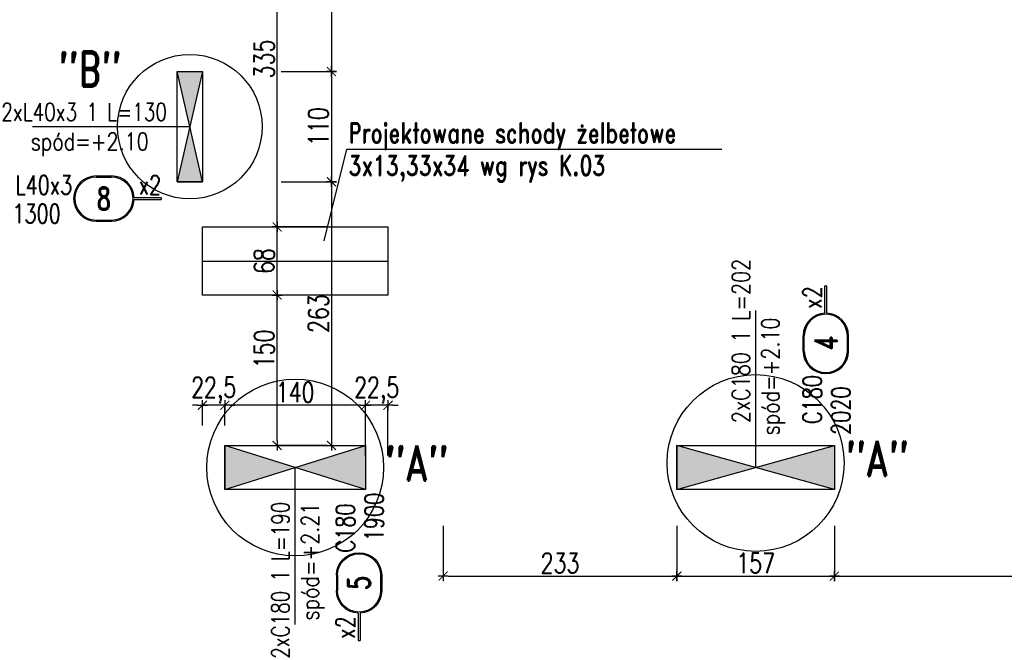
# Model space of a CAD drawing. Header units: millimetres. Extents: x 136919 to 160325, y -19528 to -8134.
# Tile 7 of 22: x 140506 to 141487, y -10351 to -9732. Entities that reach past the tile are written whole.
import ezdxf
from ezdxf.enums import TextEntityAlignment as Align

# ---------------------------------------------------------------- set-up
doc = ezdxf.new("R2010")
doc.units = ezdxf.units.MM
doc.header["$LTSCALE"] = 0.1
for name, color, linetype in [('tkd_detale', 61, 'Continuous'), ('tkd_nadproże_opis', 7, 'Continuous'), ('tkd_obrys', 3, 'Continuous'), ('tkd_opisy_pomoce', 140, 'Continuous'), ('tkd_otwory_SC', 33, 'Continuous'), ('tkd_solid_ot_SC', 253, 'Continuous'), ('tkd_stal_opis', 33, 'Continuous'), ('tkd_txt020', 6, 'Continuous'), ('tkd_wym', 1, 'Continuous'), ('tkd_zliczacz', 8, 'Continuous')]:
    doc.layers.add(name, color=color, linetype=linetype)
doc.styles.add('TKD_1TXT', font='simplex.shx', dxfattribs={"width": 0.75, "height": 0.25})
doc.styles.add('TKD_2TXT', font='romand.shx', dxfattribs={"width": 0.75, "height": 0.25})
doc.styles.add('tkd_2txt020', font='romand.shx', dxfattribs={"width": 0.75, "height": 5})
doc.styles.add('TKD_stal', font='simplex.shx', dxfattribs={"width": 0.75, "height": 0.25, "bigfont": 'bigfont.shx'})
doc.styles.add('tkd_txt0', font='simplex.shx', dxfattribs={"width": 0.75})
doc.styles.add('TXT25', font='simplex.shx', dxfattribs={"width": 0.8})
doc.dimstyles.new('tkd_1-100cm[cm]', dxfattribs={"dimtxt": 20, "dimasz": 5, "dimexe": 0, "dimexo": 20, "dimgap": 3, "dimtad": 1, "dimdec": 1, "dimrnd": 0.5, "dimtxsty": 'tkd_txt0', "dimblk": 'tkd_dim_arrow', "dimcen": 2.5, "dimclrd": 1, "dimclrt": 7, "dimadec": 0, "dimazin": 0, "dimtfac": 1, "dimtdec": 1, "dimtix": 1, "dimtmove": 1, "dimatfit": 3, "dimfxl": 50, "dimfxlon": 1, "dimtvp": 0.02, "dimarcsym": 0})

# ---------------------------------------------------------------- blocks, each defined once
blk = doc.blocks.new('tkd_nadproże_opis')
at = {"color": 1}
blk.add_line((2.239, 0), (0, 0), dxfattribs=at)
at = {"color": 7, "style": 'TXT25', "width": 0.8}
blk.add_attdef('%%RS=', text='', height=0.25, dxfattribs=at).set_placement((1.093, 0.186), align=Align.MIDDLE_RIGHT)
blk.add_attdef('+10.00', text='', height=0.25, dxfattribs=at).set_placement((1.154, 0.186), align=Align.MIDDLE_LEFT)
blk = doc.blocks.new('tkd_stal_wykaz_new')
for p, q in [((0.301, 0.301), (0.504, 0.301)), ((0.301, 0.286), (0.504, 0.286)), ((0.806, 0.013), (1.166, 0.013)), ((1.166, 0.013), (1.166, -0.013)), ((0.806, -0.013), (1.166, -0.013)), ((0.301, -0.286), (0.504, -0.286)), ((0.301, -0.301), (0.504, -0.301))]:
    blk.add_line(p, q)
for centre, radius, start, end in [((0.301, 0), 0.301, 90, 270), ((0.301, 0), 0.286, 90, 270), ((0.504, 0), 0.301, 2.3881, 90), ((0.504, 0), 0.286, 270, 90), ((0.504, 0), 0.301, 270, 357.6119)]:
    blk.add_arc(centre, radius, start, end)
at = {"color": 7, "style": 'TKD_stal', "width": 0.75}
for tag, p in [('PROFIL', (-0.019, 0.056)), ('DŁUGOŚĆ', (-0.171, -0.325))]:
    blk.add_attdef(tag, text='', height=0.25, dxfattribs=at).set_placement(p, align=Align.RIGHT)
blk.add_attdef('OPIS_DODATKOWY', (0.866, 0.056), '', height=0.25, dxfattribs=at)
at = {"color": 2, "style": 'TKD_2TXT', "width": 0.75}
blk.add_attdef('1', text='', height=0.3, dxfattribs=at).set_placement((0.403, 0), align=Align.MIDDLE_CENTER)
at = {"color": 6, "style": 'TKD_stal', "width": 0.75}
blk.add_attdef('UWAGI', text='', height=0.175, dxfattribs=at).set_placement((-0.285, -0.569), align=Align.RIGHT)
at = {"color": 7, "style": 'TKD_stal', "width": 0.75, "flags": 1}
for tag, p in [('STAL', (-0.585, -0.925)), ('SZTUK', (-0.628, -1.283)), ('MASA_JEDN', (-0.628, -1.667)), ('POW_MAL', (-0.628, -2.054)), ('KOMENTARZ', (-0.628, -2.387))]:
    blk.add_attdef(tag, text='', height=0.25, dxfattribs=at).set_placement(p, align=Align.CENTER)
blk = doc.blocks.new('tkd_dim_arrow')
for p, q in [((-1, 0), (1, 0)), ((0, -1), (0, 1))]:
    blk.add_line(p, q)
at = {"const_width": 0.2}
blk.add_lwpolyline([(-0.9, -0.9), (0.9, 0.9)], dxfattribs=at)
blk = doc.blocks.new('*D2540')
at = {"layer": 'DEFPOINTS', "color": 0, "transparency": 16777216}
for p in [(140762.61, -10007.1), (140873.07, -10007.1), (140873.07, -10157.1)]:
    blk.add_point(p, dxfattribs=at)
at = {"layer": 'tkd_wym', "color": 0, "lineweight": -2, "transparency": 16777216}
for p, q in [((140812.61, -10007.1), (140762.61, -10007.1)), ((140812.61, -10157.1), (140762.61, -10157.1))]:
    blk.add_line(p, q, dxfattribs=at)
at = {"layer": 'tkd_wym', "color": 1, "lineweight": -2, "transparency": 16777216}
blk.add_line((140762.61, -10152.1), (140762.61, -10012.1), dxfattribs=at)
at = {"layer": 'tkd_wym', "color": 1, "lineweight": -2, "transparency": 16777216, "xscale": 5, "yscale": 5, "zscale": 5}
for p, rotation in [((140762.61, -10007.1), 90), ((140762.61, -10157.1), 270)]:
    blk.add_blockref('tkd_dim_arrow', p, dxfattribs=dict(at, rotation=rotation))
at = {"layer": 'tkd_wym', "color": 7, "transparency": 16777216, "insert": (140749.61, -10060.76), "char_height": 20, "attachment_point": 5, "rotation": 90, "style": 'tkd_txt0'}
blk.add_mtext('150', dxfattribs=at)
blk = doc.blocks.new('*D2541')
at = {"layer": 'DEFPOINTS', "color": 0, "transparency": 16777216}
for p in [(140762.61, -9939.1), (140873.07, -9939.1), (140873.07, -10007.1)]:
    blk.add_point(p, dxfattribs=at)
at = {"layer": 'tkd_wym', "color": 0, "lineweight": -2, "transparency": 16777216}
for p, q in [((140812.61, -9939.1), (140762.61, -9939.1)), ((140812.61, -10007.1), (140762.61, -10007.1))]:
    blk.add_line(p, q, dxfattribs=at)
at = {"layer": 'tkd_wym', "color": 1, "lineweight": -2, "transparency": 16777216}
blk.add_line((140762.61, -10002.1), (140762.61, -9944.1), dxfattribs=at)
at = {"layer": 'tkd_wym', "color": 1, "lineweight": -2, "transparency": 16777216, "xscale": 5, "yscale": 5, "zscale": 5}
for p, rotation in [((140762.61, -9939.1), 90), ((140762.61, -10007.1), 270)]:
    blk.add_blockref('tkd_dim_arrow', p, dxfattribs=dict(at, rotation=rotation))
at = {"layer": 'tkd_wym', "color": 7, "transparency": 16777216, "insert": (140749.61, -9973.1), "char_height": 20, "attachment_point": 5, "rotation": 90, "style": 'tkd_txt0'}
blk.add_mtext('68', dxfattribs=at)
blk = doc.blocks.new('*D2542')
at = {"layer": 'DEFPOINTS', "color": 0, "transparency": 16777216}
for p in [(140762.61, -9604.1), (140873.07, -9604.1), (140873.07, -9939.1)]:
    blk.add_point(p, dxfattribs=at)
at = {"layer": 'tkd_wym', "color": 0, "lineweight": -2, "transparency": 16777216}
for p, q in [((140812.61, -9604.1), (140762.61, -9604.1)), ((140812.61, -9939.1), (140762.61, -9939.1))]:
    blk.add_line(p, q, dxfattribs=at)
at = {"layer": 'tkd_wym', "color": 1, "lineweight": -2, "transparency": 16777216}
blk.add_line((140762.61, -9934.1), (140762.61, -9609.1), dxfattribs=at)
at = {"layer": 'tkd_wym', "color": 1, "lineweight": -2, "transparency": 16777216, "xscale": 5, "yscale": 5, "zscale": 5}
for p, rotation in [((140762.61, -9604.1), 90), ((140762.61, -9939.1), 270)]:
    blk.add_blockref('tkd_dim_arrow', p, dxfattribs=dict(at, rotation=rotation))
at = {"layer": 'tkd_wym', "color": 7, "transparency": 16777216, "insert": (140749.61, -9771.6), "char_height": 20, "attachment_point": 5, "rotation": 90, "style": 'tkd_txt0'}
blk.add_mtext('335', dxfattribs=at)
blk = doc.blocks.new('*D2546')
at = {"layer": 'DEFPOINTS', "color": 0, "transparency": 16777216}
for p in [(140850.57, -10117.06), (140850.57, -10201.1), (140873.07, -10201.1)]:
    blk.add_point(p, dxfattribs=at)
at = {"layer": 'tkd_wym', "color": 1, "lineweight": -2, "transparency": 16777216}
for p, q in [((140845.57, -10117.06), (140840.57, -10117.06)), ((140873.07, -10117.06), (140850.57, -10117.06)), ((140878.07, -10117.06), (140883.07, -10117.06))]:
    blk.add_line(p, q, dxfattribs=at)
at = {"layer": 'tkd_wym', "color": 0, "lineweight": -2, "transparency": 16777216}
for p, q in [((140850.57, -10167.06), (140850.57, -10117.06)), ((140873.07, -10167.06), (140873.07, -10117.06))]:
    blk.add_line(p, q, dxfattribs=at)
at = {"layer": 'tkd_wym', "color": 1, "lineweight": -2, "transparency": 16777216, "xscale": 5, "yscale": 5, "zscale": 5}
blk.add_blockref('tkd_dim_arrow', (140850.57, -10117.06), dxfattribs=at)
at = {"layer": 'tkd_wym', "color": 1, "lineweight": -2, "transparency": 16777216, "xscale": 5, "yscale": 5, "zscale": 5, "rotation": 180}
blk.add_blockref('tkd_dim_arrow', (140873.07, -10117.06), dxfattribs=at)
at = {"layer": 'tkd_wym', "color": 7, "transparency": 16777216, "insert": (140861.82, -10102.16), "char_height": 20, "attachment_point": 5, "style": 'tkd_txt0'}
blk.add_mtext('22,5', dxfattribs=at)
blk = doc.blocks.new('*D2547')
at = {"layer": 'DEFPOINTS', "color": 0, "transparency": 16777216}
for p in [(140710.57, -10117.06), (140710.57, -10157.1), (140850.57, -10201.1)]:
    blk.add_point(p, dxfattribs=at)
at = {"layer": 'tkd_wym', "color": 0, "lineweight": -2, "transparency": 16777216}
for p, q in [((140710.57, -10137.1), (140710.57, -10117.06)), ((140850.57, -10167.06), (140850.57, -10117.06))]:
    blk.add_line(p, q, dxfattribs=at)
at = {"layer": 'tkd_wym', "color": 1, "lineweight": -2, "transparency": 16777216}
blk.add_line((140845.57, -10117.06), (140715.57, -10117.06), dxfattribs=at)
at = {"layer": 'tkd_wym', "color": 1, "lineweight": -2, "transparency": 16777216, "xscale": 5, "yscale": 5, "zscale": 5, "rotation": 180}
blk.add_blockref('tkd_dim_arrow', (140710.57, -10117.06), dxfattribs=at)
at = {"layer": 'tkd_wym', "color": 1, "lineweight": -2, "transparency": 16777216, "xscale": 5, "yscale": 5, "zscale": 5}
blk.add_blockref('tkd_dim_arrow', (140850.57, -10117.06), dxfattribs=at)
at = {"layer": 'tkd_wym', "color": 7, "transparency": 16777216, "insert": (140780.57, -10104.06), "char_height": 20, "attachment_point": 5, "style": 'tkd_txt0'}
blk.add_mtext('140', dxfattribs=at)
blk = doc.blocks.new('*D2548')
at = {"layer": 'DEFPOINTS', "color": 0, "transparency": 16777216}
for p in [(140688.07, -10117.06), (140688.07, -10157.1), (140710.57, -10157.1)]:
    blk.add_point(p, dxfattribs=at)
at = {"layer": 'tkd_wym', "color": 1, "lineweight": -2, "transparency": 16777216}
for p, q in [((140683.07, -10117.06), (140678.07, -10117.06)), ((140710.57, -10117.06), (140688.07, -10117.06)), ((140715.57, -10117.06), (140720.57, -10117.06))]:
    blk.add_line(p, q, dxfattribs=at)
at = {"layer": 'tkd_wym', "color": 0, "lineweight": -2, "transparency": 16777216}
for p, q in [((140688.07, -10137.1), (140688.07, -10117.06)), ((140710.57, -10137.1), (140710.57, -10117.06))]:
    blk.add_line(p, q, dxfattribs=at)
at = {"layer": 'tkd_wym', "color": 1, "lineweight": -2, "transparency": 16777216, "xscale": 5, "yscale": 5, "zscale": 5}
blk.add_blockref('tkd_dim_arrow', (140688.07, -10117.06), dxfattribs=at)
at = {"layer": 'tkd_wym', "color": 1, "lineweight": -2, "transparency": 16777216, "xscale": 5, "yscale": 5, "zscale": 5, "rotation": 180}
blk.add_blockref('tkd_dim_arrow', (140710.57, -10117.06), dxfattribs=at)
at = {"layer": 'tkd_wym', "color": 7, "transparency": 16777216, "insert": (140699.32, -10102.16), "char_height": 20, "attachment_point": 5, "style": 'tkd_txt0'}
blk.add_mtext('22,5', dxfattribs=at)
blk = doc.blocks.new('*D2549')
at = {"layer": 'DEFPOINTS', "color": 0, "transparency": 16777216}
for p in [(141161.07, -10197.1), (140928.07, -10201.1), (141161.07, -10287.42)]:
    blk.add_point(p, dxfattribs=at)
at = {"layer": 'tkd_wym', "color": 0, "lineweight": -2, "transparency": 16777216}
for p, q in [((140928.07, -10237.42), (140928.07, -10287.42)), ((141161.07, -10237.42), (141161.07, -10287.42))]:
    blk.add_line(p, q, dxfattribs=at)
at = {"layer": 'tkd_wym', "color": 1, "lineweight": -2, "transparency": 16777216}
blk.add_line((140933.07, -10287.42), (141156.07, -10287.42), dxfattribs=at)
at = {"layer": 'tkd_wym', "color": 1, "lineweight": -2, "transparency": 16777216, "xscale": 5, "yscale": 5, "zscale": 5, "rotation": 180}
blk.add_blockref('tkd_dim_arrow', (140928.07, -10287.42), dxfattribs=at)
at = {"layer": 'tkd_wym', "color": 1, "lineweight": -2, "transparency": 16777216, "xscale": 5, "yscale": 5, "zscale": 5}
blk.add_blockref('tkd_dim_arrow', (141161.07, -10287.42), dxfattribs=at)
at = {"layer": 'tkd_wym', "color": 7, "transparency": 16777216, "insert": (141044.57, -10274.42), "char_height": 20, "attachment_point": 5, "style": 'tkd_txt0'}
blk.add_mtext('233', dxfattribs=at)
blk = doc.blocks.new('*D2550')
at = {"layer": 'DEFPOINTS', "color": 0, "transparency": 16777216}
for p in [(141161.07, -10197.1), (141318.07, -10201.1), (141318.07, -10287.42)]:
    blk.add_point(p, dxfattribs=at)
at = {"layer": 'tkd_wym', "color": 0, "lineweight": -2, "transparency": 16777216}
for p, q in [((141161.07, -10237.42), (141161.07, -10287.42)), ((141318.07, -10237.42), (141318.07, -10287.42))]:
    blk.add_line(p, q, dxfattribs=at)
at = {"layer": 'tkd_wym', "color": 1, "lineweight": -2, "transparency": 16777216}
blk.add_line((141166.07, -10287.42), (141313.07, -10287.42), dxfattribs=at)
at = {"layer": 'tkd_wym', "color": 1, "lineweight": -2, "transparency": 16777216, "xscale": 5, "yscale": 5, "zscale": 5, "rotation": 180}
blk.add_blockref('tkd_dim_arrow', (141161.07, -10287.42), dxfattribs=at)
at = {"layer": 'tkd_wym', "color": 1, "lineweight": -2, "transparency": 16777216, "xscale": 5, "yscale": 5, "zscale": 5}
blk.add_blockref('tkd_dim_arrow', (141318.07, -10287.42), dxfattribs=at)
at = {"layer": 'tkd_wym', "color": 7, "transparency": 16777216, "insert": (141239.57, -10274.42), "char_height": 20, "attachment_point": 5, "style": 'tkd_txt0'}
blk.add_mtext('157', dxfattribs=at)
blk = doc.blocks.new('*D2551')
at = {"layer": 'DEFPOINTS', "color": 0, "transparency": 16777216}
for p in [(141318.07, -10201.1), (141986.07, -10201.1), (141986.07, -10287.42)]:
    blk.add_point(p, dxfattribs=at)
at = {"layer": 'tkd_wym', "color": 0, "lineweight": -2, "transparency": 16777216}
for p, q in [((141318.07, -10237.42), (141318.07, -10287.42)), ((141986.07, -10237.42), (141986.07, -10287.42))]:
    blk.add_line(p, q, dxfattribs=at)
at = {"layer": 'tkd_wym', "color": 1, "lineweight": -2, "transparency": 16777216}
blk.add_line((141323.07, -10287.42), (141981.07, -10287.42), dxfattribs=at)
at = {"layer": 'tkd_wym', "color": 1, "lineweight": -2, "transparency": 16777216, "xscale": 5, "yscale": 5, "zscale": 5, "rotation": 180}
blk.add_blockref('tkd_dim_arrow', (141318.07, -10287.42), dxfattribs=at)
at = {"layer": 'tkd_wym', "color": 1, "lineweight": -2, "transparency": 16777216, "xscale": 5, "yscale": 5, "zscale": 5}
blk.add_blockref('tkd_dim_arrow', (141986.07, -10287.42), dxfattribs=at)
at = {"layer": 'tkd_wym', "color": 7, "transparency": 16777216, "insert": (141652.07, -10274.42), "char_height": 20, "attachment_point": 5, "style": 'tkd_txt0'}
blk.add_mtext('668', dxfattribs=at)
blk = doc.blocks.new('*D2576')
at = {"layer": 'DEFPOINTS', "color": 0, "transparency": 16777216}
for p in [(140688.07, -9604.1), (140688.07, -9784.1), (140816.71, -9784.1)]:
    blk.add_point(p, dxfattribs=at)
at = {"layer": 'tkd_wym', "color": 0, "lineweight": -2, "transparency": 16777216}
for p, q in [((140766.71, -9604.1), (140816.71, -9604.1)), ((140766.71, -9784.1), (140816.71, -9784.1))]:
    blk.add_line(p, q, dxfattribs=at)
at = {"layer": 'tkd_wym', "color": 1, "lineweight": -2, "transparency": 16777216}
blk.add_line((140816.71, -9609.1), (140816.71, -9779.1), dxfattribs=at)
at = {"layer": 'tkd_wym', "color": 1, "lineweight": -2, "transparency": 16777216, "xscale": 5, "yscale": 5, "zscale": 5}
for p, rotation in [((140816.71, -9604.1), 90), ((140816.71, -9784.1), 270)]:
    blk.add_blockref('tkd_dim_arrow', p, dxfattribs=dict(at, rotation=rotation))
at = {"layer": 'tkd_wym', "color": 7, "transparency": 16777216, "insert": (140803.71, -9694.1), "char_height": 20, "attachment_point": 5, "rotation": 90, "style": 'tkd_txt0'}
blk.add_mtext('180', dxfattribs=at)
blk = doc.blocks.new('*D2577')
at = {"layer": 'DEFPOINTS', "color": 0, "transparency": 16777216}
for p in [(140688.07, -9784.1), (140688.07, -9894.1), (140816.71, -9894.1)]:
    blk.add_point(p, dxfattribs=at)
at = {"layer": 'tkd_wym', "color": 0, "lineweight": -2, "transparency": 16777216}
for p, q in [((140766.71, -9784.1), (140816.71, -9784.1)), ((140766.71, -9894.1), (140816.71, -9894.1))]:
    blk.add_line(p, q, dxfattribs=at)
at = {"layer": 'tkd_wym', "color": 1, "lineweight": -2, "transparency": 16777216}
blk.add_line((140816.71, -9789.1), (140816.71, -9889.1), dxfattribs=at)
at = {"layer": 'tkd_wym', "color": 1, "lineweight": -2, "transparency": 16777216, "xscale": 5, "yscale": 5, "zscale": 5}
for p, rotation in [((140816.71, -9784.1), 90), ((140816.71, -9894.1), 270)]:
    blk.add_blockref('tkd_dim_arrow', p, dxfattribs=dict(at, rotation=rotation))
at = {"layer": 'tkd_wym', "color": 7, "transparency": 16777216, "insert": (140803.71, -9839.1), "char_height": 20, "attachment_point": 5, "rotation": 90, "style": 'tkd_txt0'}
blk.add_mtext('110', dxfattribs=at)
blk = doc.blocks.new('*D2578')
at = {"layer": 'DEFPOINTS', "color": 0, "transparency": 16777216}
for p in [(140688.07, -9894.1), (140688.07, -10157.1), (140816.71, -10157.1)]:
    blk.add_point(p, dxfattribs=at)
at = {"layer": 'tkd_wym', "color": 0, "lineweight": -2, "transparency": 16777216}
for p, q in [((140766.71, -9894.1), (140816.71, -9894.1)), ((140766.71, -10157.1), (140816.71, -10157.1))]:
    blk.add_line(p, q, dxfattribs=at)
at = {"layer": 'tkd_wym', "color": 1, "lineweight": -2, "transparency": 16777216}
blk.add_line((140816.71, -9899.1), (140816.71, -10152.1), dxfattribs=at)
at = {"layer": 'tkd_wym', "color": 1, "lineweight": -2, "transparency": 16777216, "xscale": 5, "yscale": 5, "zscale": 5}
for p, rotation in [((140816.71, -9894.1), 90), ((140816.71, -10157.1), 270)]:
    blk.add_blockref('tkd_dim_arrow', p, dxfattribs=dict(at, rotation=rotation))
at = {"layer": 'tkd_wym', "color": 7, "transparency": 16777216, "insert": (140803.71, -10025.6), "char_height": 20, "attachment_point": 5, "rotation": 90, "style": 'tkd_txt0'}
blk.add_mtext('263', dxfattribs=at)
blk = doc.blocks.new('tkd_zliczacz')
at = {"color": 2, "style": 'TKD_2TXT', "width": 0.75}
blk.add_attdef('NAZWA', text='', height=0.35, dxfattribs=at).set_placement((0.0333, 0.4633), align=Align.CENTER)
at = {"color": 7, "style": 'TKD_1TXT', "width": 0.75}
blk.add_attdef('UWAGA', text='', height=0.25, dxfattribs=at).set_placement((0.0333, 0.0199), align=Align.CENTER)
at = {"color": 7, "style": 'TKD_1TXT', "width": 0.75, "flags": 1}
blk.add_attdef('SZTUK', text='', height=0.25, dxfattribs=at).set_placement((0.0333, -0.3342), align=Align.CENTER)

msp = doc.modelspace()

# ---------------------------------------------------------------- hatches: boundary and pattern name
at = {"layer": 'tkd_solid_ot_SC'}
h = msp.add_hatch(color=256, dxfattribs=at)
h.dxf.hatch_style = 1
h.paths.add_polyline_path([(140663.07, -9784.1), (140688.07, -9784.1), (140675.57, -9839.1)])
h = msp.add_hatch(color=256, dxfattribs=at)
h.dxf.hatch_style = 1
h.paths.add_polyline_path([(140663.07, -9894.1), (140688.07, -9894.1), (140675.57, -9839.1)])
h = msp.add_hatch(color=256, dxfattribs=at)
h.dxf.hatch_style = 1
h.paths.add_polyline_path([(140710.57, -10157.1), (140710.57, -10201.1), (140780.57, -10179.1)])
h = msp.add_hatch(color=256, dxfattribs=at)
h.dxf.hatch_style = 1
h.paths.add_polyline_path([(140850.57, -10157.1), (140850.57, -10201.1), (140780.57, -10179.1)])
h = msp.add_hatch(color=256, dxfattribs=at)
h.dxf.hatch_style = 1
h.paths.add_polyline_path([(141161.07, -10157.1), (141161.07, -10201.1), (141239.57, -10179.1)])
h = msp.add_hatch(color=256, dxfattribs=at)
h.dxf.hatch_style = 1
h.paths.add_polyline_path([(141318.07, -10157.1), (141318.07, -10201.1), (141239.57, -10179.1)])

# ---------------------------------------------------------------- linework, layer by layer
at = {"layer": 'tkd_detale'}
for centre, radius in [((140675.57, -9839.1), 72.03), ((141239.57, -10174.58), 88.15), ((140780.57, -10179.1), 88.15)]:
    msp.add_circle(centre, radius, dxfattribs=at)
at = {"layer": 'tkd_obrys'}
msp.add_line((140688.07, -9973.1), (140873.07, -9973.1), dxfattribs=at)
msp.add_lwpolyline([(140688.07, -9939.1), (140873.07, -9939.1), (140873.07, -10007.1), (140688.07, -10007.1), (140688.07, -9939.1)], dxfattribs=at)
at = {"layer": 'tkd_opisy_pomoce'}
msp.add_lwpolyline([(140809.57, -9952.94), (140832.08, -9861.53), (141205.84, -9861.53)], dxfattribs=at)
at = {"layer": 'tkd_otwory_SC'}
for points in [[(140663.07, -9894.1), (140663.07, -9784.1), (140688.07, -9784.1), (140688.07, -9894.1), (140663.07, -9894.1)], [(140663.07, -9784.1), (140688.07, -9784.1), (140675.57, -9839.1), (140663.07, -9784.1)], [(140663.07, -9894.1), (140688.07, -9894.1), (140675.57, -9839.1), (140663.07, -9894.1)], [(140710.57, -10157.1), (140850.57, -10157.1), (140850.57, -10201.1), (140710.57, -10201.1), (140710.57, -10157.1)], [(140710.57, -10157.1), (140710.57, -10201.1), (140780.57, -10179.1), (140710.57, -10157.1)], [(140850.57, -10157.1), (140850.57, -10201.1), (140780.57, -10179.1), (140850.57, -10157.1)], [(141161.07, -10157.1), (141318.07, -10157.1), (141318.07, -10201.1), (141161.07, -10201.1), (141161.07, -10157.1)], [(141161.07, -10157.1), (141161.07, -10201.1), (141239.57, -10179.1), (141161.07, -10157.1)], [(141318.07, -10157.1), (141318.07, -10201.1), (141239.57, -10179.1), (141318.07, -10157.1)]]:
    msp.add_lwpolyline(points, dxfattribs=at)

# ---------------------------------------------------------------- block references
at = {"layer": 'tkd_nadproże_opis'}
ref = msp.add_blockref('tkd_nadproże_opis', (140675.57, -9839.1), dxfattribs=dict(at, xscale=-70.00000000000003, yscale=70.00000000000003, zscale=70.00000000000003))
ref.add_attrib('+10.00', 'spód=+2.10', dxfattribs={"layer": '0', "color": 7, "height": 17.5, "style": 'TXT25', "width": 0.8}).set_placement((140516.91, -9853.85), align=Align.MIDDLE_LEFT)
ref.add_attrib('%%RS=', '2xL40x3 1 L=130', dxfattribs={"layer": '0', "color": 7, "height": 17.5, "style": 'TXT25', "width": 0.8}).set_placement((140652.8, -9824.4), align=Align.MIDDLE_RIGHT)
ref = msp.add_blockref('tkd_nadproże_opis', (141239.57, -10179.1), dxfattribs=dict(at, xscale=70.00000000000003, yscale=70.00000000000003, zscale=70.00000000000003, rotation=90))
ref.add_attrib('+10.00', 'spód=+2.10', dxfattribs={"layer": '0', "color": 7, "height": 17.5, "rotation": 90, "style": 'TXT25', "width": 0.8}).set_placement((141254.32, -10147.1), align=Align.MIDDLE_LEFT)
ref.add_attrib('%%RS=', '2xC180 1 L=202', dxfattribs={"layer": '0', "color": 7, "height": 17.5, "rotation": 90, "style": 'TXT25', "width": 0.8}).set_placement((141224.88, -9971), align=Align.MIDDLE_RIGHT)
ref = msp.add_blockref('tkd_nadproże_opis', (140780.57, -10179.1), dxfattribs=dict(at, xscale=-70.00000000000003, yscale=70.00000000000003, zscale=70.00000000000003, rotation=90))
ref.add_attrib('+10.00', 'spód=+2.21', dxfattribs={"layer": '0', "color": 7, "height": 17.5, "rotation": 90, "style": 'TXT25', "width": 0.8}).set_placement((140795.32, -10331.76), align=Align.MIDDLE_LEFT)
ref.add_attrib('%%RS=', '2xC180 1 L=190', dxfattribs={"layer": '0', "color": 7, "height": 17.5, "rotation": 90, "style": 'TXT25', "width": 0.8}).set_placement((140765.88, -10213.2), align=Align.MIDDLE_RIGHT)
at = {"layer": 'tkd_stal_opis', "xscale": 75, "yscale": 75, "zscale": 75}
msp.add_blockref('tkd_stal_wykaz_new', (140559.68, -9910.84), dxfattribs=at).add_auto_attribs({'PROFIL': 'L40x3', '1': '8', 'DŁUGOŚĆ': '1300', 'OPIS_DODATKOWY': 'x2'})
at = {"layer": 'tkd_stal_opis', "xscale": 75, "yscale": 75, "zscale": 75, "rotation": 90}
msp.add_blockref('tkd_stal_wykaz_new', (141309.55, -10085.48), dxfattribs=at).add_auto_attribs({'PROFIL': 'C180', '1': '4', 'DŁUGOŚĆ': '2020', 'OPIS_DODATKOWY': 'x2'})
at = {"layer": 'tkd_stal_opis'}
ref = msp.add_blockref('tkd_stal_wykaz_new', (140844.27, -10264.06), dxfattribs=dict(at, xscale=-75, yscale=75, zscale=75, rotation=90))
ref.add_attrib('PROFIL', 'C180', dxfattribs={"layer": '0', "color": 7, "height": 18.75, "rotation": 90, "style": 'TKD_stal', "width": 0.75}).set_placement((140840.07, -10215.06), align=Align.RIGHT)
ref.add_attrib('1', '5', dxfattribs={"layer": '0', "color": 2, "height": 22.5, "rotation": 90, "style": 'TKD_2TXT', "width": 0.75}).set_placement((140844.27, -10294.28), align=Align.MIDDLE_CENTER)
ref.add_attrib('DŁUGOŚĆ', '1900', dxfattribs={"layer": '0', "color": 7, "height": 18.75, "rotation": 90, "style": 'TKD_stal', "width": 0.75}).set_placement((140868.62, -10204.36), align=Align.RIGHT)
ref.add_attrib('OPIS_DODATKOWY', 'x2', (140840.07, -10349.77), dxfattribs={"layer": '0', "color": 7, "height": 18.75, "rotation": 90, "style": 'TKD_stal', "width": 0.75})
at = {"layer": 'tkd_zliczacz'}
ref = msp.add_blockref('tkd_zliczacz', (140572.6, -9845.34), dxfattribs=dict(at, xscale=100, yscale=100, zscale=100))
ref.add_attrib('NAZWA', '"B"', dxfattribs={"layer": '0', "color": 2, "height": 35, "style": 'TKD_2TXT', "width": 0.75}).set_placement((140575.92, -9799), align=Align.CENTER)
ref = msp.add_blockref('tkd_zliczacz', (140898.52, -10238.36), dxfattribs=dict(at, xscale=100, yscale=100, zscale=100))
ref.add_attrib('NAZWA', '"A"', dxfattribs={"layer": '0', "color": 2, "height": 35, "style": 'TKD_2TXT', "width": 0.75}).set_placement((140901.84, -10192.03), align=Align.CENTER)
ref = msp.add_blockref('tkd_zliczacz', (141357.52, -10233.84), dxfattribs=dict(at, xscale=100, yscale=100, zscale=100))
ref.add_attrib('NAZWA', '"A"', dxfattribs={"layer": '0', "color": 2, "height": 35, "style": 'TKD_2TXT', "width": 0.75}).set_placement((141360.84, -10187.51), align=Align.CENTER)

# ---------------------------------------------------------------- texts
at = {"layer": 'tkd_txt020', "style": 'tkd_2txt020', "width": 0.75}
for s, p in [('Projektowane schody żelbetowe', (140833.82, -9855.37)), ('3x13,33x34 wg rys K.03', (140833.82, -9887.76))]:
    msp.add_text(s, height=20, dxfattribs=at).set_placement(p)

# ---------------------------------------------------------------- dimensions: what is measured, and where the dimension line sits
at = {"layer": 'tkd_wym'}
for base, p1, p2, picture, middle in [((140816.71, -9784.1), (140688.07, -9604.1), (140688.07, -9784.1), '*D2576', (140803.71, -9694.1)), ((140762.61, -9604.1), (140873.07, -9939.1), (140873.07, -9604.1), '*D2542', (140749.61, -9771.6)), ((140816.71, -9894.1), (140688.07, -9784.1), (140688.07, -9894.1), '*D2577', (140803.71, -9839.1)), ((140816.71, -10157.1), (140688.07, -9894.1), (140688.07, -10157.1), '*D2578', (140803.71, -10025.6)), ((140762.61, -9939.1), (140873.07, -10007.1), (140873.07, -9939.1), '*D2541', (140749.61, -9973.1))]:
    dim = msp.add_linear_dim(base=base, p1=p1, p2=p2, angle=90, dimstyle='tkd_1-100cm[cm]', dxfattribs=at)
    dim.commit()
    dim.dimension.update_dxf_attribs({"geometry": picture, "text_midpoint": middle})
dim = msp.add_linear_dim(base=(140762.61, -10007.1), p1=(140873.07, -10157.1), p2=(140873.07, -10007.1), angle=90, dimstyle='tkd_1-100cm[cm]', dxfattribs=at)
dim.commit()
dim.dimension.update_dxf_attribs({"geometry": '*D2540', "text_midpoint": (140762.61, -10060.76), "dimtype": 160})
for base, p1, p2, picture, middle in [((140688.07, -10117.06), (140710.57, -10157.1), (140688.07, -10157.1), '*D2548', (140699.32, -10102.16)), ((140850.57, -10117.06), (140873.07, -10201.1), (140850.57, -10201.1), '*D2546', (140861.82, -10102.16)), ((140710.57, -10117.06), (140850.57, -10201.1), (140710.57, -10157.1), '*D2547', (140780.57, -10104.06)), ((141161.07, -10287.42), (140928.07, -10201.1), (141161.07, -10197.1), '*D2549', (141044.57, -10274.42)), ((141318.07, -10287.42), (141161.07, -10197.1), (141318.07, -10201.1), '*D2550', (141239.57, -10274.42)), ((141986.07, -10287.42), (141318.07, -10201.1), (141986.07, -10201.1), '*D2551', (141652.07, -10274.42))]:
    dim = msp.add_linear_dim(base=base, p1=p1, p2=p2, dimstyle='tkd_1-100cm[cm]', dxfattribs=at)
    dim.commit()
    dim.dimension.update_dxf_attribs({"geometry": picture, "text_midpoint": middle})

doc.saveas('drawing.dxf')
